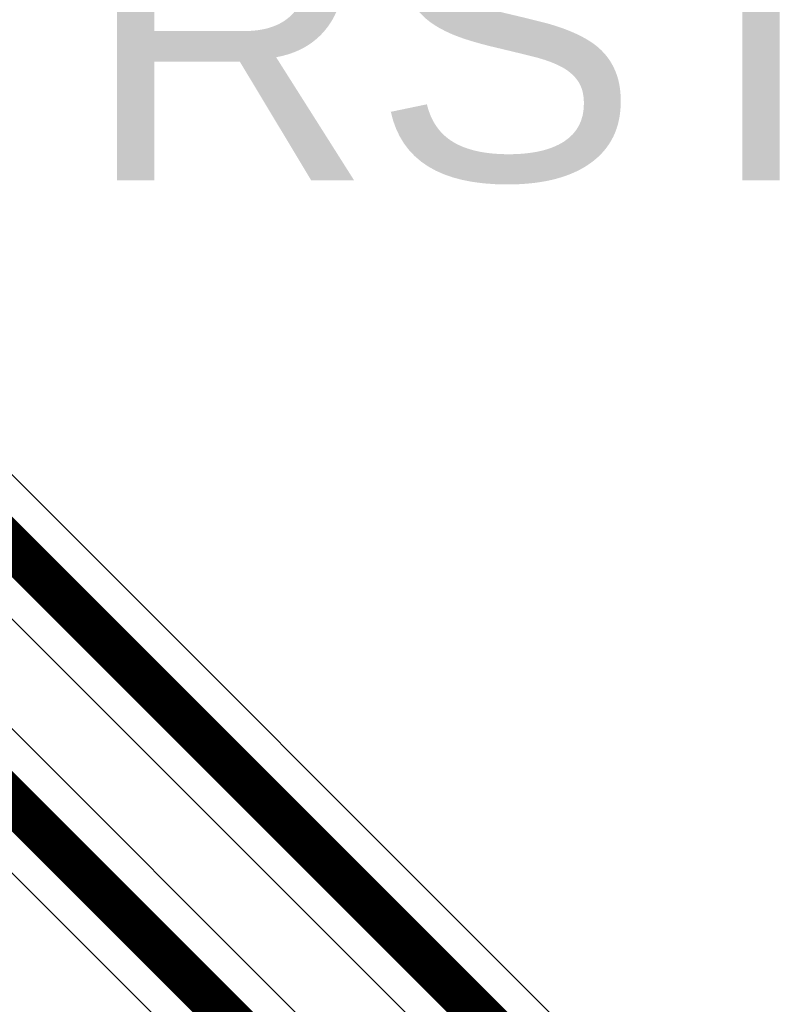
# Model space of a CAD drawing. Header units: millimetres. Extents: x 9.4 to 105.2, y 7.6 to 67.1.
# Tile 74 of 152: x 80.6 to 83.3, y 21 to 24.4. Entities that reach past the tile are written whole.
import ezdxf

# ---------------------------------------------------------------- set-up
doc = ezdxf.new("R2010")
doc.units = ezdxf.units.MM
doc.layers.add('BottomLayer', color=5, linetype='Continuous')
doc.layers.add('TopOverlay', color=2, linetype='Continuous')
doc.styles.add('Arial', font='arial.ttf', dxfattribs={"height": 0.2})

msp = doc.modelspace()

# ---------------------------------------------------------------- linework, layer by layer
at = {"layer": 'BottomLayer'}
for p, q in [((83.6399, 19.7364), (75.2608, 28.1155)), ((75.0068, 27.8648), (83.345, 19.5267)), ((83.1519, 19.3354), (74.8798, 27.6075)), ((74.5752, 27.4074), (82.8996, 19.0831))]:
    msp.add_line(p, q, dxfattribs=at)
at = {"layer": 'BottomLayer', "const_width": 0.15}
for points in [[(75.0824, 28.0416), (83.566, 19.558)], [(74.7014, 27.5336), (83.439, 18.796)]]:
    msp.add_lwpolyline(points, dxfattribs=at)

# ---------------------------------------------------------------- texts
at = {"layer": 'TopOverlay', "style": 'Arial'}
msp.add_text('RST', height=1, rotation=360, dxfattribs=at).set_placement((80.82, 23.8382))

doc.saveas('drawing.dxf')
